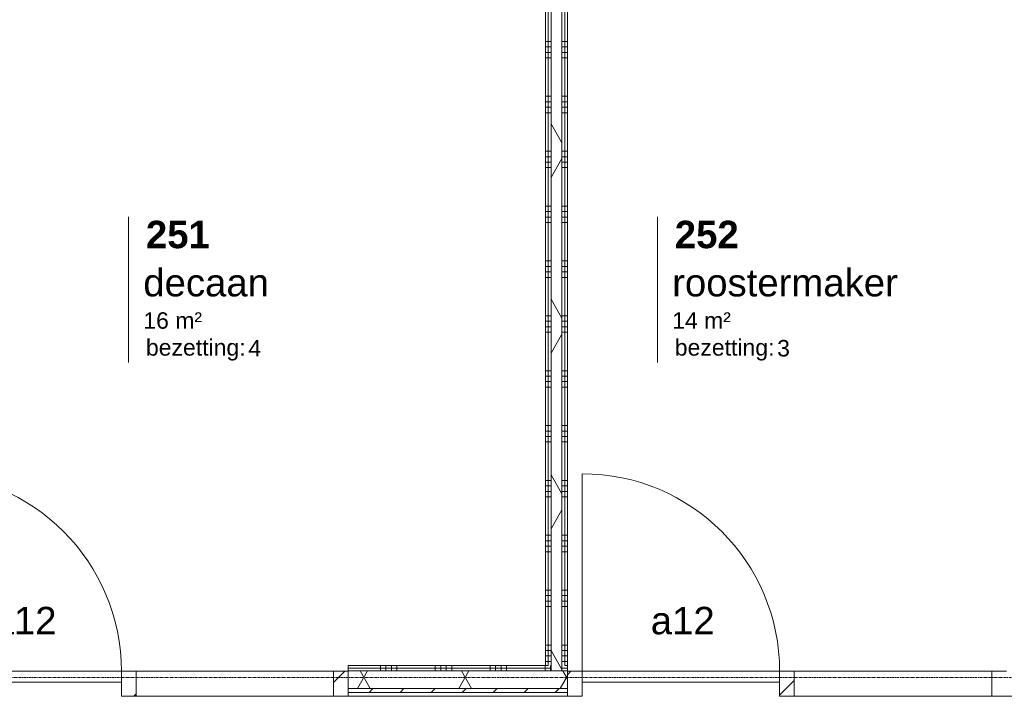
# Model space of a CAD drawing. Header units: millimetres. Extents: x 23523 to 72739, y 19604 to 59318.
# Tile 19 of 44: x 32781 to 37269, y 43114 to 46197. Entities that reach past the tile are written whole.
import ezdxf

# ---------------------------------------------------------------- set-up
doc = ezdxf.new("R2010")
doc.units = ezdxf.units.MM
doc.linetypes.add('stramien', pattern=[22.225, 12.7, -3.175, 3.175, -3.175])
doc.layers.add('00_Algemeen', color=7, linetype='Continuous', lineweight=9, true_color=0x00a600)
doc.layers.add('22_Metselwerk', color=7, linetype='Continuous', lineweight=18)
doc.layers.add('30_Kozijnen-ramen-deuren', color=7, linetype='Continuous', lineweight=9)
doc.styles.add('Arial', font='arial.ttf', dxfattribs={"height": 125})
doc.styles.add('Arial_3', font='arial.ttf', dxfattribs={"height": 1.5})
doc.styles.add('Arial_4', font='arial.ttf', dxfattribs={"height": 75})
doc.styles.add('Arial_B', font='arialbd.ttf', dxfattribs={"height": 125})
pattern_1 = [(90, (32425.04, 43150), (-250, -8e-13), []), (90, (32450.04, 43150), (-250, -8e-13), []), (90, (32475.04, 43150), (-250, -8e-13), []), (90, (32500.04, 43150), (-250, -8e-13), [])]
pattern_2 = [(60, (-5372.46, 0), (-346.4102, 200), []), (120, (-5372.46, 0), (-346.4102, -200), [])]
pattern_3 = [(180, (35277.54, 46022.5), (4e-13, -250), []), (180, (35277.54, 46047.5), (4e-13, -250), []), (180, (35277.54, 46072.5), (4e-13, -250), []), (180, (35277.54, 46097.5), (4e-13, -250), [])]
pattern_4 = [(45, (-38167, -43202.5), (-106.066, 106.066), [])]
pattern_5 = [(45, (-41167, -43202.5), (-106.066, 106.066), [])]

# ---------------------------------------------------------------- blocks, each defined once
blk = doc.blocks.new('32_AEE_VO_FIX_Binnendeuren - D_1800x2300_Deur_zijlicht rechts 900 lariks HPL grijs-8020323-02 tweede verdieping - B')
at = {"layer": '30_Kozijnen-ramen-deuren', "true_color": 0xc0c0c0}
h = blk.add_hatch(dxfattribs=at)
h.set_pattern_fill('FP_58', color=9, style=0, pattern_type=2)
h.set_pattern_definition(pattern_4)
h.paths.add_polyline_path([(1484, -88.5), (1484, 25.5), (1417, 25.5), (1417, -88.5)])
h.paths.add_polyline_path([(-450, -88.5), (-450, 25.5), (-517, 25.5), (-517, -88.5)])
h = blk.add_hatch(dxfattribs=at)
h.set_pattern_fill('FP_58', color=9, style=0, pattern_type=2)
h.set_pattern_definition(pattern_4)
h.paths.add_polyline_path([(517, -88.5), (517, 25.5), (450, 25.5), (450, -88.5)])
at = {"layer": '30_Kozijnen-ramen-deuren'}
for p, q in [((-450, 25.5), (-517, 25.5)), ((450, 25.5), (-450, 25.5)), ((-450, 25.5), (-450, -24.5)), ((-450, -88.5), (-450, 25.5)), ((450, -24.5), (450, 25.5)), ((517, 25.5), (450, 25.5)), ((450, 25.5), (450, -88.5)), ((1417, 25.5), (517, 25.5)), ((517, -88.5), (517, 25.5)), ((1417, 25.5), (1417, -88.5)), ((1484, 25.5), (1417, 25.5)), ((-450, -24.5), (450, -24.5)), ((-517, -88.5), (-450, -88.5)), ((450, -88.5), (517, -88.5)), ((517, -88.5), (1417, -88.5)), ((1417, -88.5), (1484, -88.5))]:
    blk.add_line(p, q, dxfattribs=at)
blk = doc.blocks.new('32_AEE_VO_FIX_Binnendeuren - D_1800x2300_Deur_zijlicht rechts 900 lariks HPL grijs-V15-02 tweede verdieping - B')
at = {"layer": '30_Kozijnen-ramen-deuren', "true_color": 0xc0c0c0}
h = blk.add_hatch(dxfattribs=at)
h.set_pattern_fill('FP_59', color=9, style=0, pattern_type=2)
h.set_pattern_definition(pattern_5)
h.paths.add_polyline_path([(1484, -88.5), (1484, 25.5), (1417, 25.5), (1417, -88.5)])
h.paths.add_polyline_path([(-450, -88.5), (-450, 25.5), (-517, 25.5), (-517, -88.5)])
h = blk.add_hatch(dxfattribs=at)
h.set_pattern_fill('FP_59', color=9, style=0, pattern_type=2)
h.set_pattern_definition(pattern_5)
h.paths.add_polyline_path([(517, -88.5), (517, 25.5), (450, 25.5), (450, -88.5)])
at = {"layer": '30_Kozijnen-ramen-deuren'}
for p, q in [((-450, 25.5), (-517, 25.5)), ((450, 25.5), (-450, 25.5)), ((-450, 25.5), (-450, -24.5)), ((-450, -88.5), (-450, 25.5)), ((450, -24.5), (450, 25.5)), ((517, 25.5), (450, 25.5)), ((450, 25.5), (450, -88.5)), ((1417, 25.5), (517, 25.5)), ((517, -88.5), (517, 25.5)), ((1417, 25.5), (1417, -88.5)), ((1484, 25.5), (1417, 25.5)), ((-450, -24.5), (450, -24.5)), ((-517, -88.5), (-450, -88.5)), ((450, -88.5), (517, -88.5)), ((517, -88.5), (1417, -88.5)), ((1417, -88.5), (1484, -88.5))]:
    blk.add_line(p, q, dxfattribs=at)
blk = doc.blocks.new('30_AEE_VO_draairichting - 30_AEE_VO_draairichting-8193140-02 tweede verdieping - B')
at = {"layer": '30_Kozijnen-ramen-deuren'}
blk.add_line((-450, 900), (-450, 0), dxfattribs=at)
blk.add_arc((-450, 0), 900, 360, 90, dxfattribs=at)
blk = doc.blocks.new('00_AEE_tag_ruimte_groot_2192_zonder PVE - Naam nummer oppervlak bezettingsgraad-5019603-02 tweede verdieping - B')
at = {"layer": '00_Algemeen', "color": 7}
for p, q in [((-8.061, 7.731), (-8.061, 3.234)), ((-8.061, 3.234), (-8.061, 0.648)), ((-8.061, 0.648), (-8.061, -2.444)), ((-8.061, -2.444), (-8.061, -5.535))]:
    blk.add_line(p, q, dxfattribs=at)
at = {"layer": '00_Algemeen', "color": 8, "true_color": 0x808080, "insert": (-6.487, -3.42), "char_height": 1.5, "width": 10.82278, "attachment_point": 1, "style": 'Arial_3'}
blk.add_mtext('bezetting:', dxfattribs=at)

msp = doc.modelspace()

# ---------------------------------------------------------------- hatches: boundary and pattern name
at = {"layer": '22_Metselwerk', "lineweight": 9}
h = msp.add_hatch(dxfattribs=at)
h.set_pattern_fill('FP_41', color=256, angle=90, style=0, pattern_type=2)
h.set_pattern_definition(pattern_3)
h.paths.add_polyline_path([(35177.5, 43255), (35190, 43255), (35190, 48565), (35177.5, 48565), (35177.5, 44307.9)])
h = msp.add_hatch(dxfattribs=at)
h.set_pattern_fill('FP_41', color=256, angle=90, style=0, pattern_type=2)
h.set_pattern_definition(pattern_3)
h.paths.add_polyline_path([(35190, 43255), (35202.5, 43255), (35202.5, 48565), (35190, 48565), (35190, 44307.9)])
h = msp.add_hatch(dxfattribs=at)
h.set_pattern_fill('FP_11', color=256, angle=60, style=0, pattern_type=2)
h.set_pattern_definition(pattern_2)
h.paths.add_polyline_path([(35252.5, 43230), (35252.5, 48590), (35202.5, 48590), (35202.5, 43230)])
h = msp.add_hatch(dxfattribs=at)
h.set_pattern_fill('FP_41', color=256, angle=90, style=0, pattern_type=2)
h.set_pattern_definition(pattern_3)
h.paths.add_polyline_path([(35252.5, 43255), (35265, 43255), (35265, 48590), (35252.5, 48590), (35252.5, 44307.9)])
h = msp.add_hatch(dxfattribs=at)
h.set_pattern_fill('FP_41', color=256, angle=90, style=0, pattern_type=2)
h.set_pattern_definition(pattern_3)
h.paths.add_polyline_path([(35265, 43255), (35277.5, 43255), (35277.5, 48590), (35265, 48590), (35265, 44307.9)])
h = msp.add_hatch(dxfattribs=at)
h.set_pattern_fill('FP_38', color=256, angle=90, style=0, pattern_type=2)
h.set_pattern_definition(pattern_1)
h.paths.add_polyline_path([(37865, 43242.5), (37865, 43255), (37278.5, 43255), (37278.5, 43242.5), (37852.5, 43242.5)])
h.paths.add_polyline_path([(35202.5, 43242.5), (35202.5, 43255), (34278.5, 43255), (34278.5, 43242.5)])
h.paths.add_polyline_path([(35277.5, 43242.5), (35277.5, 43255), (35252.5, 43255), (35252.5, 43242.5)])
h.paths.add_polyline_path([(32202.5, 43242.5), (32202.5, 43255), (31838.5, 43255), (31838.5, 43242.5)])
h.paths.add_polyline_path([(32252.5, 43242.5), (32277.5, 43242.5), (32277.5, 43255), (32252.5, 43255)])
h.paths.add_polyline_path([(29068, 43242.5), (29762.5, 43242.5), (29762.5, 43255), (29068, 43255)])
h.paths.add_polyline_path([(29812.5, 43242.5), (29837.5, 43242.5), (29837.5, 43255), (29812.5, 43255)])
h.paths.add_polyline_path([(26885, 43242.5), (26897.5, 43242.5), (26897.5, 43255), (26872.5, 43255), (26872.5, 43242.5)])
h.paths.add_polyline_path([(26972.5, 43242.5), (27067, 43242.5), (27067, 43255), (26972.5, 43255)])
h = msp.add_hatch(dxfattribs=at)
h.set_pattern_fill('FP_11', color=256, angle=60, style=0, pattern_type=2)
h.set_pattern_definition(pattern_2)
h.paths.add_polyline_path([(37777.5, 43150), (37802.5, 43150), (37802.5, 43230), (37278.5, 43230), (37278.5, 43150)])
h.paths.add_polyline_path([(34278.5, 43150), (35277.5, 43150), (35277.5, 43230), (34278.5, 43230)])
h.paths.add_polyline_path([(32277.5, 43150), (32277.5, 43230), (31838.5, 43230), (31838.5, 43150)])
h.paths.add_polyline_path([(29068, 43150), (29837.5, 43150), (29837.5, 43230), (29068, 43230)])
h.paths.add_polyline_path([(26947.5, 43150), (27067, 43150), (27067, 43230), (26897.5, 43230), (26897.5, 43150)])
h = msp.add_hatch(dxfattribs=at)
h.set_pattern_fill('FP_38', color=256, angle=90, style=0, pattern_type=2)
h.set_pattern_definition(pattern_1)
h.paths.add_polyline_path([(37802.5, 43230), (37852.5, 43230), (37852.5, 43242.5), (37278.5, 43242.5), (37278.5, 43230), (37777.5, 43230)])
h.paths.add_polyline_path([(35277.5, 43230), (35277.5, 43242.5), (35252.5, 43242.5), (35252.5, 43230)])
h.paths.add_polyline_path([(35202.5, 43230), (35202.5, 43242.5), (34278.5, 43242.5), (34278.5, 43230)])
h.paths.add_polyline_path([(32252.5, 43230), (32277.5, 43230), (32277.5, 43242.5), (32252.5, 43242.5)])
h.paths.add_polyline_path([(32202.5, 43230), (32202.5, 43242.5), (31838.5, 43242.5), (31838.5, 43230)])
h.paths.add_polyline_path([(29837.5, 43230), (29837.5, 43242.5), (29812.5, 43242.5), (29812.5, 43230)])
h.paths.add_polyline_path([(29762.5, 43230), (29762.5, 43242.5), (29068, 43242.5), (29068, 43230)])
h.paths.add_polyline_path([(26972.5, 43230), (27067, 43230), (27067, 43242.5), (26972.5, 43242.5)])
at = {"layer": '22_Metselwerk', "lineweight": 9, "true_color": 0xc0c0c0}
h = msp.add_hatch(dxfattribs=at)
h.set_pattern_fill('FP_121', color=9, angle=45, style=0, pattern_type=2)
h.set_pattern_definition([(45, (32375.04, 43114), (-70.7107, 70.7107), [])])
h.paths.add_polyline_path([(35277.5, 43132), (35277.5, 43150), (34278.5, 43150), (34278.5, 43132)])
h.paths.add_polyline_path([(29837.5, 43132), (29837.5, 43150), (29068, 43150), (29068, 43132)])
h.paths.add_polyline_path([(37777.5, 43132), (37777.5, 43150), (37278.5, 43150), (37278.5, 43132)])
h.paths.add_polyline_path([(32277.5, 43132), (32277.5, 43150), (31838.5, 43150), (31838.5, 43132)])
h.paths.add_polyline_path([(27067, 43132), (27067, 43150), (26972.5, 43150), (26972.5, 43132)])
at = {"layer": '22_Metselwerk', "lineweight": 9}
h = msp.add_hatch(dxfattribs=at)
h.set_pattern_fill('FP_120', color=256, style=0, pattern_type=2)
h.set_pattern_definition([(0, (32375.044, 43114), (0, 25), [])])
h.paths.add_polyline_path([(31838.5, 43114), (32277.5, 43114), (32277.5, 43132), (31838.5, 43132)])
h.paths.add_polyline_path([(37777.5, 43114), (37777.5, 43132), (37278.5, 43132), (37278.5, 43114)])
h.paths.add_polyline_path([(26972.5, 43114), (27067, 43114), (27067, 43132), (26972.5, 43132)])
h.paths.add_polyline_path([(29837.5, 43114), (29837.5, 43132), (29068, 43132), (29068, 43114)])
h.paths.add_polyline_path([(35277.5, 43114), (35277.5, 43132), (34278.5, 43132), (34278.5, 43114)])

# ---------------------------------------------------------------- linework, layer by layer
at = {"layer": '00_Algemeen', "color": 150, "linetype": 'stramien', "true_color": 0x0080ff}
msp.add_line((72439, 43200), (23823.4, 43200), dxfattribs=at)
at = {"layer": '22_Metselwerk', "lineweight": 9}
for p, q in [((35265, 43255), (35265, 48730)), ((35277.5, 43242.5), (35277.5, 48730)), ((35177.5, 48565), (35177.5, 43255)), ((35190, 43255), (35190, 48565)), ((35190, 43255), (34278.5, 43255)), ((34278.5, 43255), (34278.5, 43242.5)), ((34278.5, 43230), (35277.5, 43230)), ((35202.5, 43230), (35202.5, 43242.5)), ((35252.5, 43230), (35252.5, 43242.5)), ((35265, 43255), (35277.5, 43255)), ((34278.5, 43150), (35277.5, 43150)), ((35277.5, 43132), (34278.5, 43132))]:
    msp.add_line(p, q, dxfattribs=at)
at = {"layer": '22_Metselwerk'}
for p, q in [((35202.5, 43242.5), (35202.5, 48590)), ((35252.5, 43242.5), (35252.5, 48590)), ((34278.5, 43242.5), (34278.5, 43114)), ((34278.5, 43242.5), (35202.5, 43242.5)), ((35252.5, 43242.5), (35277.5, 43242.5)), ((35277.5, 43114), (35277.5, 43242.5)), ((34278.5, 43114), (35277.5, 43114))]:
    msp.add_line(p, q, dxfattribs=at)

# ---------------------------------------------------------------- block references
at = {"layer": '00_Algemeen', "color": 8, "true_color": 0x808080, "xscale": 49.99999999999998, "yscale": 49.99999999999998, "zscale": 49.99999999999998}
for p in [(33680.5, 44912.1), (36091.1, 44912.1)]:
    msp.add_blockref('00_AEE_tag_ruimte_groot_2192_zonder PVE - Naam nummer oppervlak bezettingsgraad-5019603-02 tweede verdieping - B', p, dxfattribs=at)
at = {"layer": '30_Kozijnen-ramen-deuren'}
for name, p in [('30_AEE_VO_draairichting - 30_AEE_VO_draairichting-8193140-02 tweede verdieping - B', (32794.5, 43228)), ('30_AEE_VO_draairichting - 30_AEE_VO_draairichting-8193140-02 tweede verdieping - B', (35794.5, 43228)), ('32_AEE_VO_FIX_Binnendeuren - D_1800x2300_Deur_zijlicht rechts 900 lariks HPL grijs-8020323-02 tweede verdieping - B', (32794.5, 43202.5)), ('32_AEE_VO_FIX_Binnendeuren - D_1800x2300_Deur_zijlicht rechts 900 lariks HPL grijs-V15-02 tweede verdieping - B', (35794.5, 43202.5))]:
    msp.add_blockref(name, p, dxfattribs=at)

# ---------------------------------------------------------------- texts
at = {"layer": '00_Algemeen', "color": 7, "char_height": 125, "attachment_point": 1}
for s, insert, width, style in [('251', (33356.1, 45280.6), 348.734, 'Arial_B'), ('252', (35766.8, 45280.6), 348.734, 'Arial_B'), ('decaan', (33344.2, 45061.1), 685.443, 'Arial'), ('roostermaker', (35754.8, 45061.1), 1254.641, 'Arial'), ('a12', (32657.3, 43521.5), 348.734, 'Arial'), ('a12', (35657.3, 43521.5), 348.734, 'Arial')]:
    msp.add_mtext(s, dxfattribs=dict(at, insert=insert, width=width, style=style))
at = {"layer": '00_Algemeen', "color": 8, "true_color": 0x808080, "char_height": 75, "attachment_point": 1, "style": 'Arial_4'}
for s, insert, width in [('16 m²', (33344.2, 44863.7), 332.7), ('14 m²', (35754.8, 44863.7), 332.7), ('4', (33822.7, 44737.4), 72.152), ('3', (36233.4, 44737.4), 72.152)]:
    msp.add_mtext(s, dxfattribs=dict(at, insert=insert, width=width))

doc.saveas('drawing.dxf')
